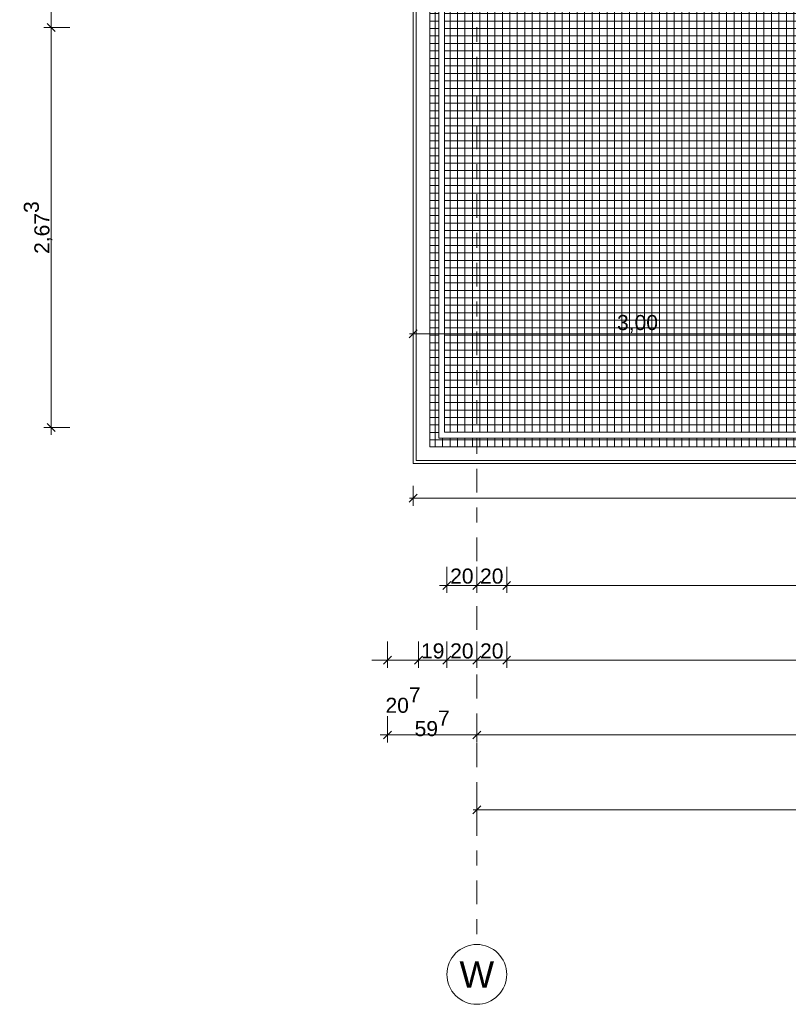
# Model space of a CAD drawing. Header units: metres. Extents: x -180 to 4, y -50 to 6.
# Tile 1 of 44: x -178.48 to -173.34, y -46.57 to -39.99. Entities that reach past the tile are written whole.
import ezdxf

# ---------------------------------------------------------------- set-up
doc = ezdxf.new("R2010")
doc.units = ezdxf.units.M
doc.header["$LTSCALE"] = 0.05
doc.header["$PDMODE"] = 1
doc.header["$PDSIZE"] = -2
doc.linetypes.add('Linienart-53', pattern=[5.291531, 3.175, -1.058062, 0.352704, -0.705764])
doc.layers.get('0').update_dxf_attribs({"lineweight": 25})
for name, color, linetype, lineweight, true_color in [('30 -33 Aussenwände- 7 Fassade_ Elemente', 7, 'Continuous', 9, 0x00aacc), ('30 -34 Innenwände- 6 Elemente', 7, 'Continuous', 9, 0xff6633), ('70 -72 Beschriftung- 1 Beschriftung allgemein', 7, 'Continuous', 9, 0xff6633), ('70 -76 Bemaßung- 2 Allgemein', 7, 'Continuous', 5, 0x6666cc)]:
    doc.layers.add(name, color=color, linetype=linetype, lineweight=lineweight, true_color=true_color)
for name, color, linetype, lineweight in [('60- 61 allgemeine Ausstattung- 4 Terrassen', 7, 'Continuous', 9), ('70 -71 Achsen- 1 Gebäudeachsen', 7, 'Linienart-53', 18), ('Keine', 7, 'Continuous', 9)]:
    doc.layers.add(name, color=color, linetype=linetype, lineweight=lineweight)
doc.styles.add('Arial', font='arial.ttf')
doc.dimstyles.new('k+k 1_50', dxfattribs={"dimtxt": 0.160649, "dimasz": 0.05302, "dimexe": 0.05, "dimexo": 0.15, "dimgap": 0.01, "dimtad": 1, "dimdec": 3, "dimtxsty": 'Arial', "dimblk": 'VW_SLASH', "dimblk1": 'VW_SLASH', "dimblk2": 'VW_SLASH', "dimcen": 0, "dimdle": 0.05, "dimadec": 3, "dimazin": 0, "dimtfac": 0.75, "dimtdec": 3, "dimtix": 1, "dimtmove": 0, "dimatfit": 0, "dimldrblk": 'VW_SLASH-1', "dimfxl": 0.125, "dimfxlon": 1, "dimfrac": 2, "dimtolj": 1, "dimarcsym": 0})
doc.dimstyles.new('k+k_klein', dxfattribs={"dimtxt": 0.160649, "dimasz": 0.05302, "dimexe": 0.05, "dimexo": 0.15, "dimgap": 0.005, "dimtad": 1, "dimdec": 3, "dimtxsty": 'Arial', "dimblk": 'VW_SLASH-2', "dimblk1": 'VW_SLASH-2', "dimblk2": 'VW_SLASH-2', "dimcen": 0, "dimdle": 0.025, "dimadec": 3, "dimazin": 0, "dimtfac": 0.75, "dimtdec": 3, "dimtix": 1, "dimtmove": 0, "dimatfit": 0, "dimldrblk": 'VW_FILLEDARROW', "dimfxl": 0.1, "dimfxlon": 1, "dimfrac": 2, "dimtolj": 1, "dimarcsym": 0})

# ---------------------------------------------------------------- blocks, each defined once
blk = doc.blocks.new('Gruppe-9596')
at = {"layer": '60- 61 allgemeine Ausstattung- 4 Terrassen', "linetype": 'Continuous', "lineweight": 9, "transparency": 33554534}
h = blk.add_hatch(dxfattribs=at)
h.set_pattern_fill('Betonfertigteil  SRF', color=252, style=0, pattern_type=2)
h.set_pattern_definition([(0, (0, 0), (3e-18, 0.05), []), (90, (0, 0), (0.05, 0), [])])
h.paths.add_polyline_path([(-172.846, -40.247), (-173.136, -40.247), (-173.136, -39.717), (-175.736, -39.717), (-175.736, -42.847), (-172.846, -42.847)])
at = {"layer": '60- 61 allgemeine Ausstattung- 4 Terrassen', "color": 252, "linetype": 'Continuous', "true_color": 0x888888, "flags": 128}
blk.add_lwpolyline([(-172.846, -40.247), (-173.136, -40.247), (-173.136, -39.717), (-175.736, -39.717), (-175.736, -42.847), (-172.846, -42.847)], close=True, dxfattribs=at)
blk = doc.blocks.new('Gruppe-9597')
at = {"layer": 'Keine', "color": 7}
blk.add_blockref('Gruppe-9596', (0, 0), dxfattribs=at)
blk = doc.blocks.new('Gruppe-9716')
at = {"color": 255}
blk.add_wipeout([(-175.826, -39.867), (-175.826, -42.937), (-172.846, -42.937), (-172.846, -42.847), (-175.736, -42.847), (-175.736, -39.867)], dxfattribs=at).dxf.layer = '30 -34 Innenwände- 6 Elemente'
at = {"layer": '30 -34 Innenwände- 6 Elemente', "flags": 128}
blk.add_lwpolyline([(-175.826, -39.867), (-175.826, -42.937), (-172.846, -42.937), (-172.846, -42.847), (-175.736, -42.847), (-175.736, -39.867)], close=True, dxfattribs=at)
blk = doc.blocks.new('Gruppe-9717')
at = {"color": 255}
blk.add_wipeout([(-175.676, -39.867), (-175.676, -42.787), (-172.846, -42.787), (-172.846, -42.747), (-175.636, -42.747), (-175.636, -39.867)], dxfattribs=at).dxf.layer = '30 -34 Innenwände- 6 Elemente'
at = {"layer": '30 -34 Innenwände- 6 Elemente', "flags": 128}
blk.add_lwpolyline([(-175.676, -39.867), (-175.676, -42.787), (-172.846, -42.787), (-172.846, -42.747), (-175.636, -42.747), (-175.636, -39.867)], close=True, dxfattribs=at)
blk = doc.blocks.new('Gruppe-9718')
at = {"layer": '30 -34 Innenwände- 6 Elemente', "color": 7, "transparency": 33554687}
blk.add_blockref('Gruppe-9716', (0, 0), dxfattribs=at)
blk.add_blockref('Gruppe-9717', (0, 0), dxfattribs=at)
blk = doc.blocks.new('Gruppe-9719')
at = {"layer": '30 -34 Innenwände- 6 Elemente', "color": 7, "transparency": 33554687}
blk.add_blockref('Gruppe-9718', (0, 0), dxfattribs=at)
at = {"layer": '30 -34 Innenwände- 6 Elemente', "color": 0, "flags": 1}
for tag in ['IFC_UUID', 'instanceID']:
    blk.add_attdef(tag, (-175.826, -42.937), '', height=0.00018, dxfattribs=at)
blk = doc.blocks.new('VW_SLASH-2')
at = {"color": 0, "linetype": 'ByBlock', "lineweight": -2, "transparency": 16777216}
blk.add_line((0.47, 0), (-1, 0), dxfattribs=at)
at = {"color": 0, "lineweight": 5, "transparency": 16777216, "flags": 128}
blk.add_lwpolyline([(0.5, 0.5), (-0.5, -0.5)], dxfattribs=at)
blk = doc.blocks.new('*D10486')
at = {"layer": '70 -76 Bemaßung- 2 Allgemein', "color": 0, "lineweight": -2}
for p, q in [((-175.846, -43.107), (-175.846, -43.2395)), ((-163.806, -43.107), (-163.806, -43.2395)), ((-163.859, -43.1895), (-175.793, -43.1895))]:
    blk.add_line(p, q, dxfattribs=at)
at = {"layer": 'Defpoints', "color": 0}
for p in [(-175.846, -42.957), (-163.806, -42.957), (-175.846, -43.1895)]:
    blk.add_point(p, dxfattribs=at)
at = {"layer": '70 -76 Bemaßung- 2 Allgemein', "color": 0, "lineweight": -2, "xscale": 0.05302001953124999, "yscale": 0.05302001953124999, "zscale": 0.05302001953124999, "rotation": 180}
blk.add_blockref('VW_SLASH-2', (-175.846, -43.1895), dxfattribs=at)
at = {"layer": '70 -76 Bemaßung- 2 Allgemein', "color": 0, "lineweight": -2, "xscale": 0.05302001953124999, "yscale": 0.05302001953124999, "zscale": 0.05302001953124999}
blk.add_blockref('VW_SLASH-2', (-163.806, -43.1895), dxfattribs=at)
at = {"layer": '70 -76 Bemaßung- 2 Allgemein', "color": 0, "insert": (-169.826, -43.124), "char_height": 0.10069, "attachment_point": 5, "style": 'Arial'}
blk.add_mtext('\\A1;12,04', dxfattribs=at)
blk = doc.blocks.new('VW_FILLEDARROW')
at = {"linetype": 'Continuous', "lineweight": 0, "transparency": 16777216}
blk.add_hatch(color=0, dxfattribs=at).paths.add_polyline_path([(-2.83, 0.76), (0, 0), (-2.83, -0.76)])
at = {"color": 0, "lineweight": 5, "transparency": 16777216, "flags": 128}
blk.add_lwpolyline([(-2.83, 0.76), (0, 0), (-2.83, -0.76)], close=True, dxfattribs=at)
blk = doc.blocks.new('*D10487')
at = {"layer": '70 -76 Bemaßung- 2 Allgemein', "color": 0, "lineweight": -2}
for p, q in [((-175.846, -42.19), (-175.846, -42.04)), ((-172.846, -42.19), (-172.846, -42.04)), ((-172.899, -42.09), (-175.793, -42.09))]:
    blk.add_line(p, q, dxfattribs=at)
at = {"layer": 'Defpoints', "color": 0}
for p in [(-175.846, -42.09), (-175.846, -42.957), (-172.846, -42.957)]:
    blk.add_point(p, dxfattribs=at)
at = {"layer": '70 -76 Bemaßung- 2 Allgemein', "color": 0, "lineweight": -2, "xscale": 0.05302001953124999, "yscale": 0.05302001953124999, "zscale": 0.05302001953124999, "rotation": 180}
blk.add_blockref('VW_SLASH-2', (-175.846, -42.09), dxfattribs=at)
at = {"layer": '70 -76 Bemaßung- 2 Allgemein', "color": 0, "lineweight": -2, "xscale": 0.05302001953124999, "yscale": 0.05302001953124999, "zscale": 0.05302001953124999}
blk.add_blockref('VW_SLASH-2', (-172.846, -42.09), dxfattribs=at)
at = {"layer": '70 -76 Bemaßung- 2 Allgemein', "color": 0, "insert": (-174.346, -42.0245), "char_height": 0.10069, "attachment_point": 5, "style": 'Arial'}
blk.add_mtext('\\A1;3,00', dxfattribs=at)
blk = doc.blocks.new('*D10640')
at = {"layer": '70 -76 Bemaßung- 2 Allgemein', "color": 0, "lineweight": -2}
for p, q in [((-175.421, -45.172), (-175.421, -45.322)), ((-167.821, -45.172), (-167.821, -45.322)), ((-167.874, -45.272), (-175.368, -45.272))]:
    blk.add_line(p, q, dxfattribs=at)
at = {"layer": 'Defpoints', "color": 0}
for p in [(-175.421, -42.294), (-167.821, -42.294), (-175.421, -45.272)]:
    blk.add_point(p, dxfattribs=at)
at = {"layer": '70 -76 Bemaßung- 2 Allgemein', "color": 0, "lineweight": -2, "xscale": 0.05302001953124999, "yscale": 0.05302001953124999, "zscale": 0.05302001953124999, "rotation": 180}
blk.add_blockref('VW_SLASH-2', (-175.421, -45.272), dxfattribs=at)
at = {"layer": '70 -76 Bemaßung- 2 Allgemein', "color": 0, "lineweight": -2, "xscale": 0.05302001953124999, "yscale": 0.05302001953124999, "zscale": 0.05302001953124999}
blk.add_blockref('VW_SLASH-2', (-167.821, -45.272), dxfattribs=at)
at = {"layer": '70 -76 Bemaßung- 2 Allgemein', "color": 0, "insert": (-171.621, -45.2066), "char_height": 0.10069, "attachment_point": 5, "style": 'Arial'}
blk.add_mtext('\\A1;7,60', dxfattribs=at)
blk = doc.blocks.new('VW_SLASH')
at = {"color": 0, "linetype": 'ByBlock', "lineweight": -2, "transparency": 16777216}
blk.add_line((0.94, 0), (-1, 0), dxfattribs=at)
at = {"color": 0, "lineweight": 20, "transparency": 16777216, "flags": 128}
blk.add_lwpolyline([(0.5, 0.5), (-0.5, -0.5)], dxfattribs=at)
blk = doc.blocks.new('*D10718')
at = {"layer": '70 -76 Bemaßung- 2 Allgemein', "color": 0, "lineweight": -2}
for p, q in [((-176.018, -44.647), (-176.018, -44.822)), ((-175.421, -44.647), (-175.421, -44.822)), ((-175.474, -44.772), (-175.965, -44.772))]:
    blk.add_line(p, q, dxfattribs=at)
at = {"layer": 'Defpoints', "color": 0}
for p in [(-176.018, -11.747), (-175.421, -41.794), (-176.018, -44.772)]:
    blk.add_point(p, dxfattribs=at)
at = {"layer": '70 -76 Bemaßung- 2 Allgemein', "color": 0, "lineweight": -2, "xscale": 0.05302001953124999, "yscale": 0.05302001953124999, "zscale": 0.05302001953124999, "rotation": 180}
blk.add_blockref('VW_SLASH', (-176.018, -44.772), dxfattribs=at)
at = {"layer": '70 -76 Bemaßung- 2 Allgemein', "color": 0, "lineweight": -2, "xscale": 0.05302001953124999, "yscale": 0.05302001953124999, "zscale": 0.05302001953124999}
blk.add_blockref('VW_SLASH', (-175.421, -44.772), dxfattribs=at)
at = {"layer": '70 -76 Bemaßung- 2 Allgemein', "color": 0, "insert": (-175.7195, -44.6947), "char_height": 0.100689, "attachment_point": 5, "style": 'Arial'}
blk.add_mtext('\\A1;59\\S7^ ;', dxfattribs=at)
blk = doc.blocks.new('VW_SLASH-1')
at = {"color": 0, "linetype": 'ByBlock', "lineweight": -2, "transparency": 16777216}
blk.add_line((0.94, 0), (-1, 0), dxfattribs=at)
at = {"color": 0, "lineweight": 5, "transparency": 16777216, "flags": 128}
blk.add_lwpolyline([(0.5, 0.5), (-0.5, -0.5)], dxfattribs=at)
blk = doc.blocks.new('*D10719')
at = {"layer": '70 -76 Bemaßung- 2 Allgemein', "color": 0, "lineweight": -2}
for p, q in [((-175.421, -44.647), (-175.421, -44.822)), ((-160.221, -44.647), (-160.221, -44.822)), ((-160.274, -44.772), (-175.368, -44.772))]:
    blk.add_line(p, q, dxfattribs=at)
at = {"layer": 'Defpoints', "color": 0}
for p in [(-175.421, -41.794), (-160.221, -41.794), (-175.421, -44.772)]:
    blk.add_point(p, dxfattribs=at)
at = {"layer": '70 -76 Bemaßung- 2 Allgemein', "color": 0, "lineweight": -2, "xscale": 0.05302001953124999, "yscale": 0.05302001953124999, "zscale": 0.05302001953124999, "rotation": 180}
blk.add_blockref('VW_SLASH', (-175.421, -44.772), dxfattribs=at)
at = {"layer": '70 -76 Bemaßung- 2 Allgemein', "color": 0, "lineweight": -2, "xscale": 0.05302001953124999, "yscale": 0.05302001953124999, "zscale": 0.05302001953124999}
blk.add_blockref('VW_SLASH', (-160.221, -44.772), dxfattribs=at)
at = {"layer": '70 -76 Bemaßung- 2 Allgemein', "color": 0, "insert": (-167.821, -44.7016), "char_height": 0.10069, "attachment_point": 5, "style": 'Arial'}
blk.add_mtext('\\A1;15,20', dxfattribs=at)
blk = doc.blocks.new('*D10738')
at = {"layer": '70 -76 Bemaßung- 2 Allgemein', "color": 0, "lineweight": -2}
for p, q in [((-178.143, -39.447), (-178.318, -39.447)), ((-178.268, -39.991), (-178.268, -39.5001)), ((-178.143, -40.044), (-178.318, -40.044))]:
    blk.add_line(p, q, dxfattribs=at)
at = {"layer": 'Defpoints', "color": 0}
for p in [(-178.268, -39.447), (-177.768, -39.447), (-160.171, -40.044)]:
    blk.add_point(p, dxfattribs=at)
at = {"layer": '70 -76 Bemaßung- 2 Allgemein', "color": 0, "lineweight": -2, "xscale": 0.05302001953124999, "yscale": 0.05302001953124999, "zscale": 0.05302001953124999}
for p, rotation in [((-178.268, -39.447), 90), ((-178.268, -40.044), 270)]:
    blk.add_blockref('VW_SLASH', p, dxfattribs=dict(at, rotation=rotation))
at = {"layer": '70 -76 Bemaßung- 2 Allgemein', "color": 0, "insert": (-178.3453, -39.7455), "char_height": 0.100689, "attachment_point": 5, "rotation": 90, "style": 'Arial'}
blk.add_mtext('\\A1;59\\S7^ ;', dxfattribs=at)
blk = doc.blocks.new('*D10739')
at = {"layer": '70 -76 Bemaßung- 2 Allgemein', "color": 0, "lineweight": -2}
for p, q in [((-178.143, -40.044), (-178.318, -40.044)), ((-178.268, -42.664), (-178.268, -40.0971)), ((-178.143, -42.717), (-178.318, -42.717))]:
    blk.add_line(p, q, dxfattribs=at)
at = {"layer": 'Defpoints', "color": 0}
for p in [(-178.268, -40.044), (-160.171, -40.044), (-174.7881, -42.717)]:
    blk.add_point(p, dxfattribs=at)
at = {"layer": '70 -76 Bemaßung- 2 Allgemein', "color": 0, "lineweight": -2, "xscale": 0.05302001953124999, "yscale": 0.05302001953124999, "zscale": 0.05302001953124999}
for p, rotation in [((-178.268, -40.044), 90), ((-178.268, -42.717), 270)]:
    blk.add_blockref('VW_SLASH', p, dxfattribs=dict(at, rotation=rotation))
at = {"layer": '70 -76 Bemaßung- 2 Allgemein', "color": 0, "insert": (-178.3561, -41.3805), "char_height": 0.100689, "attachment_point": 5, "rotation": 90, "style": 'Arial'}
blk.add_mtext('\\A1;2,67\\S3^ ;', dxfattribs=at)
blk = doc.blocks.new('*D10901')
at = {"layer": '70 -76 Bemaßung- 2 Allgemein', "color": 0, "lineweight": -2}
for p, q in [((-176.018, -44.147), (-176.018, -44.322)), ((-175.811, -44.147), (-175.811, -44.322)), ((-176.071, -44.272), (-176.124, -44.272)), ((-175.811, -44.272), (-176.018, -44.272)), ((-175.758, -44.272), (-175.705, -44.272))]:
    blk.add_line(p, q, dxfattribs=at)
at = {"layer": 'Defpoints', "color": 0}
for p in [(-176.018, -11.747), (-175.811, -12.087), (-176.018, -44.272)]:
    blk.add_point(p, dxfattribs=at)
at = {"layer": '70 -76 Bemaßung- 2 Allgemein', "color": 0, "lineweight": -2, "xscale": 0.05302001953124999, "yscale": 0.05302001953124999, "zscale": 0.05302001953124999}
blk.add_blockref('VW_SLASH', (-176.018, -44.272), dxfattribs=at)
at = {"layer": '70 -76 Bemaßung- 2 Allgemein', "color": 0, "lineweight": -2, "xscale": 0.05302001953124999, "yscale": 0.05302001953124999, "zscale": 0.05302001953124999, "rotation": 180}
blk.add_blockref('VW_SLASH', (-175.811, -44.272), dxfattribs=at)
at = {"layer": '70 -76 Bemaßung- 2 Allgemein', "color": 0, "insert": (-175.9145, -44.539), "char_height": 0.100689, "attachment_point": 5, "style": 'Arial'}
blk.add_mtext('\\A1;20\\S7^ ;', dxfattribs=at)
blk = doc.blocks.new('*D10902')
at = {"layer": '70 -76 Bemaßung- 2 Allgemein', "color": 0, "lineweight": -2}
for p, q in [((-175.811, -44.147), (-175.811, -44.322)), ((-175.621, -44.147), (-175.621, -44.322)), ((-175.674, -44.272), (-175.758, -44.272))]:
    blk.add_line(p, q, dxfattribs=at)
at = {"layer": 'Defpoints', "color": 0}
for p in [(-175.621, -11.897), (-175.811, -12.087), (-175.811, -44.272)]:
    blk.add_point(p, dxfattribs=at)
at = {"layer": '70 -76 Bemaßung- 2 Allgemein', "color": 0, "lineweight": -2, "xscale": 0.05302001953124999, "yscale": 0.05302001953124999, "zscale": 0.05302001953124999}
for p, rotation in [((-175.811, -44.272), 179.9999999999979), ((-175.621, -44.272), 359.9999999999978)]:
    blk.add_blockref('VW_SLASH', p, dxfattribs=dict(at, rotation=rotation))
at = {"layer": '70 -76 Bemaßung- 2 Allgemein', "color": 0, "insert": (-175.716, -44.2106), "char_height": 0.10069, "attachment_point": 5, "style": 'Arial'}
blk.add_mtext('\\A1;19', dxfattribs=at)
blk = doc.blocks.new('*D10903')
at = {"layer": '70 -76 Bemaßung- 2 Allgemein', "color": 0, "lineweight": -2}
for p, q in [((-175.621, -44.147), (-175.621, -44.322)), ((-175.421, -44.147), (-175.421, -44.322)), ((-175.474, -44.272), (-175.568, -44.272))]:
    blk.add_line(p, q, dxfattribs=at)
at = {"layer": 'Defpoints', "color": 0}
for p in [(-175.621, -11.897), (-175.421, -41.294), (-175.621, -44.272)]:
    blk.add_point(p, dxfattribs=at)
at = {"layer": '70 -76 Bemaßung- 2 Allgemein', "color": 0, "lineweight": -2, "xscale": 0.05302001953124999, "yscale": 0.05302001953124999, "zscale": 0.05302001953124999, "rotation": 180}
blk.add_blockref('VW_SLASH', (-175.621, -44.272), dxfattribs=at)
at = {"layer": '70 -76 Bemaßung- 2 Allgemein', "color": 0, "lineweight": -2, "xscale": 0.05302001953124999, "yscale": 0.05302001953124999, "zscale": 0.05302001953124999}
blk.add_blockref('VW_SLASH', (-175.421, -44.272), dxfattribs=at)
at = {"layer": '70 -76 Bemaßung- 2 Allgemein', "color": 0, "insert": (-175.521, -44.2106), "char_height": 0.10069, "attachment_point": 5, "style": 'Arial'}
blk.add_mtext('\\A1;20', dxfattribs=at)
blk = doc.blocks.new('*D10904')
at = {"layer": '70 -76 Bemaßung- 2 Allgemein', "color": 0, "lineweight": -2}
for p, q in [((-175.421, -44.147), (-175.421, -44.322)), ((-175.221, -44.147), (-175.221, -44.322)), ((-175.274, -44.272), (-175.368, -44.272))]:
    blk.add_line(p, q, dxfattribs=at)
at = {"layer": 'Defpoints', "color": 0}
for p in [(-175.221, -11.897), (-175.421, -41.294), (-175.421, -44.272)]:
    blk.add_point(p, dxfattribs=at)
at = {"layer": '70 -76 Bemaßung- 2 Allgemein', "color": 0, "lineweight": -2, "xscale": 0.05302001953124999, "yscale": 0.05302001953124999, "zscale": 0.05302001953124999, "rotation": 180}
blk.add_blockref('VW_SLASH', (-175.421, -44.272), dxfattribs=at)
at = {"layer": '70 -76 Bemaßung- 2 Allgemein', "color": 0, "lineweight": -2, "xscale": 0.05302001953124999, "yscale": 0.05302001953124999, "zscale": 0.05302001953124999}
blk.add_blockref('VW_SLASH', (-175.221, -44.272), dxfattribs=at)
at = {"layer": '70 -76 Bemaßung- 2 Allgemein', "color": 0, "insert": (-175.321, -44.2106), "char_height": 0.10069, "attachment_point": 5, "style": 'Arial'}
blk.add_mtext('\\A1;20', dxfattribs=at)
blk = doc.blocks.new('*D10905')
at = {"layer": '70 -76 Bemaßung- 2 Allgemein', "color": 0, "lineweight": -2}
for p, q in [((-175.221, -44.147), (-175.221, -44.322)), ((-168.021, -44.147), (-168.021, -44.322)), ((-168.074, -44.272), (-175.168, -44.272))]:
    blk.add_line(p, q, dxfattribs=at)
at = {"layer": 'Defpoints', "color": 0}
for p in [(-175.221, -11.897), (-168.021, -11.897), (-175.221, -44.272)]:
    blk.add_point(p, dxfattribs=at)
at = {"layer": '70 -76 Bemaßung- 2 Allgemein', "color": 0, "lineweight": -2, "xscale": 0.05302001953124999, "yscale": 0.05302001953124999, "zscale": 0.05302001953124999, "rotation": 180}
blk.add_blockref('VW_SLASH', (-175.221, -44.272), dxfattribs=at)
at = {"layer": '70 -76 Bemaßung- 2 Allgemein', "color": 0, "lineweight": -2, "xscale": 0.05302001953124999, "yscale": 0.05302001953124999, "zscale": 0.05302001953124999}
blk.add_blockref('VW_SLASH', (-168.021, -44.272), dxfattribs=at)
at = {"layer": '70 -76 Bemaßung- 2 Allgemein', "color": 0, "insert": (-171.621, -44.2016), "char_height": 0.10069, "attachment_point": 5, "style": 'Arial'}
blk.add_mtext('\\A1;7,20', dxfattribs=at)
blk = doc.blocks.new('*D11126')
at = {"layer": '70 -76 Bemaßung- 2 Allgemein', "color": 0, "lineweight": -2}
for p, q in [((-175.621, -43.647), (-175.621, -43.822)), ((-175.421, -43.647), (-175.421, -43.822)), ((-175.474, -43.772), (-175.568, -43.772))]:
    blk.add_line(p, q, dxfattribs=at)
at = {"layer": 'Defpoints', "color": 0}
for p in [(-175.621, -11.897), (-175.421, -40.794), (-175.621, -43.772)]:
    blk.add_point(p, dxfattribs=at)
at = {"layer": '70 -76 Bemaßung- 2 Allgemein', "color": 0, "lineweight": -2, "xscale": 0.05302001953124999, "yscale": 0.05302001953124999, "zscale": 0.05302001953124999, "rotation": 180}
blk.add_blockref('VW_SLASH', (-175.621, -43.772), dxfattribs=at)
at = {"layer": '70 -76 Bemaßung- 2 Allgemein', "color": 0, "lineweight": -2, "xscale": 0.05302001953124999, "yscale": 0.05302001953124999, "zscale": 0.05302001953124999}
blk.add_blockref('VW_SLASH', (-175.421, -43.772), dxfattribs=at)
at = {"layer": '70 -76 Bemaßung- 2 Allgemein', "color": 0, "insert": (-175.521, -43.7106), "char_height": 0.10069, "attachment_point": 5, "style": 'Arial'}
blk.add_mtext('\\A1;20', dxfattribs=at)
blk = doc.blocks.new('*D11127')
at = {"layer": '70 -76 Bemaßung- 2 Allgemein', "color": 0, "lineweight": -2}
for p, q in [((-175.421, -43.647), (-175.421, -43.822)), ((-175.221, -43.647), (-175.221, -43.822)), ((-175.274, -43.772), (-175.368, -43.772))]:
    blk.add_line(p, q, dxfattribs=at)
at = {"layer": 'Defpoints', "color": 0}
for p in [(-175.221, -11.897), (-175.421, -40.794), (-175.421, -43.772)]:
    blk.add_point(p, dxfattribs=at)
at = {"layer": '70 -76 Bemaßung- 2 Allgemein', "color": 0, "lineweight": -2, "xscale": 0.05302001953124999, "yscale": 0.05302001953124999, "zscale": 0.05302001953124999, "rotation": 180}
blk.add_blockref('VW_SLASH', (-175.421, -43.772), dxfattribs=at)
at = {"layer": '70 -76 Bemaßung- 2 Allgemein', "color": 0, "lineweight": -2, "xscale": 0.05302001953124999, "yscale": 0.05302001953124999, "zscale": 0.05302001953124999}
blk.add_blockref('VW_SLASH', (-175.221, -43.772), dxfattribs=at)
at = {"layer": '70 -76 Bemaßung- 2 Allgemein', "color": 0, "insert": (-175.321, -43.7106), "char_height": 0.10069, "attachment_point": 5, "style": 'Arial'}
blk.add_mtext('\\A1;20', dxfattribs=at)
blk = doc.blocks.new('*D11128')
at = {"layer": '70 -76 Bemaßung- 2 Allgemein', "color": 0, "lineweight": -2}
for p, q in [((-175.221, -43.647), (-175.221, -43.822)), ((-168.021, -43.647), (-168.021, -43.822)), ((-168.074, -43.772), (-175.168, -43.772))]:
    blk.add_line(p, q, dxfattribs=at)
at = {"layer": 'Defpoints', "color": 0}
for p in [(-175.221, -11.897), (-168.021, -11.897), (-175.221, -43.772)]:
    blk.add_point(p, dxfattribs=at)
at = {"layer": '70 -76 Bemaßung- 2 Allgemein', "color": 0, "lineweight": -2, "xscale": 0.05302001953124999, "yscale": 0.05302001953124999, "zscale": 0.05302001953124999, "rotation": 180}
blk.add_blockref('VW_SLASH', (-175.221, -43.772), dxfattribs=at)
at = {"layer": '70 -76 Bemaßung- 2 Allgemein', "color": 0, "lineweight": -2, "xscale": 0.05302001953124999, "yscale": 0.05302001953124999, "zscale": 0.05302001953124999}
blk.add_blockref('VW_SLASH', (-168.021, -43.772), dxfattribs=at)
at = {"layer": '70 -76 Bemaßung- 2 Allgemein', "color": 0, "insert": (-171.621, -43.7016), "char_height": 0.10069, "attachment_point": 5, "style": 'Arial'}
blk.add_mtext('\\A1;7,20', dxfattribs=at)
blk = doc.blocks.new('_Achsen (3D)')
at = {"layer": '70 -71 Achsen- 1 Gebäudeachsen', "transparency": 33554687}
blk.add_line((-175.421, 3.8), (-175.421, -46.172), dxfattribs=at)
at = {"color": 255, "transparency": 33554687}
blk.add_wipeout([(-175.421, -46.172), (-175.4014, -46.173), (-175.382, -46.1759), (-175.3629, -46.1807), (-175.3445, -46.1873), (-175.3267, -46.1957), (-175.3099, -46.2057), (-175.2941, -46.2174), (-175.2796, -46.2306), (-175.2664, -46.2452), (-175.2547, -46.2609), (-175.2446, -46.2778), (-175.2362, -46.2955), (-175.2296, -46.314), (-175.2248, -46.333), (-175.222, -46.3524), (-175.221, -46.372), (-175.222, -46.3916), (-175.2248, -46.4111), (-175.2296, -46.4301), (-175.2362, -46.4486), (-175.2446, -46.4663), (-175.2547, -46.4832), (-175.2664, -46.4989), (-175.2796, -46.5135), (-175.2941, -46.5266), (-175.3099, -46.5383), (-175.3267, -46.5484), (-175.3445, -46.5568), (-175.3629, -46.5634), (-175.382, -46.5682), (-175.4014, -46.5711), (-175.421, -46.572), (-175.4406, -46.5711), (-175.46, -46.5682), (-175.4791, -46.5634), (-175.4975, -46.5568), (-175.5153, -46.5484), (-175.5321, -46.5383), (-175.5479, -46.5266), (-175.5624, -46.5135), (-175.5756, -46.4989), (-175.5873, -46.4832), (-175.5974, -46.4663), (-175.6058, -46.4486), (-175.6124, -46.4301), (-175.6172, -46.4111), (-175.62, -46.3916), (-175.621, -46.372), (-175.62, -46.3524), (-175.6172, -46.333), (-175.6124, -46.314), (-175.6058, -46.2955), (-175.5974, -46.2778), (-175.5873, -46.2609), (-175.5756, -46.2452), (-175.5624, -46.2306), (-175.5479, -46.2174), (-175.5321, -46.2057), (-175.5153, -46.1957), (-175.4975, -46.1873), (-175.4791, -46.1807), (-175.46, -46.1759), (-175.4406, -46.173)], dxfattribs=at).dxf.layer = 'Keine'
at = {"layer": 'Keine', "transparency": 33554687, "flags": 128}
blk.add_lwpolyline([(-175.421, -46.172), (-175.4014, -46.173), (-175.382, -46.1759), (-175.3629, -46.1807), (-175.3445, -46.1873), (-175.3267, -46.1957), (-175.3099, -46.2057), (-175.2941, -46.2174), (-175.2796, -46.2306), (-175.2664, -46.2452), (-175.2547, -46.2609), (-175.2446, -46.2778), (-175.2362, -46.2955), (-175.2296, -46.314), (-175.2248, -46.333), (-175.222, -46.3524), (-175.221, -46.372), (-175.222, -46.3916), (-175.2248, -46.4111), (-175.2296, -46.4301), (-175.2362, -46.4486), (-175.2446, -46.4663), (-175.2547, -46.4832), (-175.2664, -46.4989), (-175.2796, -46.5135), (-175.2941, -46.5266), (-175.3099, -46.5383), (-175.3267, -46.5484), (-175.3445, -46.5568), (-175.3629, -46.5634), (-175.382, -46.5682), (-175.4014, -46.5711), (-175.421, -46.572), (-175.4406, -46.5711), (-175.46, -46.5682), (-175.4791, -46.5634), (-175.4975, -46.5568), (-175.5153, -46.5484), (-175.5321, -46.5383), (-175.5479, -46.5266), (-175.5624, -46.5135), (-175.5756, -46.4989), (-175.5873, -46.4832), (-175.5974, -46.4663), (-175.6058, -46.4486), (-175.6124, -46.4301), (-175.6172, -46.4111), (-175.62, -46.3916), (-175.621, -46.372), (-175.62, -46.3524), (-175.6172, -46.333), (-175.6124, -46.314), (-175.6058, -46.2955), (-175.5974, -46.2778), (-175.5873, -46.2609), (-175.5756, -46.2452), (-175.5624, -46.2306), (-175.5479, -46.2174), (-175.5321, -46.2057), (-175.5153, -46.1957), (-175.4975, -46.1873), (-175.4791, -46.1807), (-175.46, -46.1759), (-175.4406, -46.173)], close=True, dxfattribs=at)
at = {"layer": 'Keine', "transparency": 33554687, "insert": (-175.421, -46.372), "char_height": 0.1762, "attachment_point": 5, "line_spacing_factor": 0.970891, "style": 'Arial'}
blk.add_mtext('W', dxfattribs=at)
blk = doc.blocks.new('_OG2_2D (2D)')
at = {"layer": '30 -33 Aussenwände- 7 Fassade_ Elemente', "flags": 128}
blk.add_lwpolyline([(-160.61099996, -39.83704198), (-173.02599996, -39.83704198), (-173.02599996, -40.13704198), (-172.81099996, -40.13704198), (-172.81099996, -42.95704198), (-175.84599996, -42.95704198), (-175.84599996, -39.86704198)], dxfattribs=at)
at = {"layer": '70 -72 Beschriftung- 1 Beschriftung allgemein', "color": 7}
blk.add_blockref('Gruppe-9597', (0, 0), dxfattribs=at)
at = {"layer": '30 -34 Innenwände- 6 Elemente'}
blk.add_blockref('Gruppe-9719', (0, 0), dxfattribs=at)
at = {"layer": '70 -76 Bemaßung- 2 Allgemein'}
for base, p1, text, picture, middle in [((-175.84599996, -42.09), (-172.84599996, -42.95704198), '3,00', '*D10487', (-174.34599996, -42.02453646)), ((-175.84599996, -43.18948082), (-163.80599996, -42.95704198), '12,04', '*D10486', (-169.82599996, -43.12401728))]:
    dim = blk.add_linear_dim(base=base, p1=p1, p2=(-175.84599996, -42.95704198), text=text, dimstyle='k+k_klein', override={"dimtxt": 0.100689, "dimgap": 0.005, "dimdec": 8, "dimpost": '<>', "dimtxsty": 'Arial', "dimtmove": 2}, dxfattribs=at)
    dim.commit()
    dim.dimension.update_dxf_attribs({"geometry": picture, "text_midpoint": middle})
blk = doc.blocks.new('Gruppe-9769')
at = {"layer": '70 -76 Bemaßung- 2 Allgemein'}
dim = blk.add_aligned_dim(p1=(-167.82099996, -42.29404198), p2=(-175.42099996, -42.29404198), distance=2.978, text='7,60', dimstyle='k+k_klein', override={"dimtxt": 0.100689, "dimgap": 0.005, "dimdec": 8, "dimpost": '<>', "dimtxsty": 'Arial', "dimtmove": 2}, dxfattribs=at)
dim.commit()
dim.dimension.update_dxf_attribs({"geometry": '*D10640', "text_midpoint": (-171.62099996, -45.20657844)})
blk = doc.blocks.new('Gruppe-9774')
at = {"layer": '70 -76 Bemaßung- 2 Allgemein'}
dim = blk.add_linear_dim(base=(-176.01799996, -44.77204198), p1=(-175.42099996, -41.79404198), p2=(-176.01799996, -11.74704198), text='59\\S7^ ;', dimstyle='k+k 1_50', override={"dimtxt": 0.100689, "dimgap": 0.01, "dimdec": 8, "dimpost": '<>', "dimtxsty": 'Arial', "dimtmove": 2}, dxfattribs=at)
dim.commit()
dim.dimension.update_dxf_attribs({"geometry": '*D10718', "text_midpoint": (-175.71949996, -44.69471483)})
dim = blk.add_aligned_dim(p1=(-160.22099996, -41.79404198), p2=(-175.42099996, -41.79404198), distance=2.978, text='15,20', dimstyle='k+k 1_50', override={"dimtxt": 0.100689, "dimgap": 0.01, "dimdec": 8, "dimpost": '<>', "dimtxsty": 'Arial', "dimtmove": 2}, dxfattribs=at)
dim.commit()
dim.dimension.update_dxf_attribs({"geometry": '*D10719', "text_midpoint": (-167.82099996, -44.70157844)})
blk = doc.blocks.new('Gruppe-9775')
at = {"layer": '70 -76 Bemaßung- 2 Allgemein'}
for base, p1, p2, text, picture, middle in [((-178.26799996, -39.44704198), (-160.17099996, -40.04404198), (-177.76799996, -39.44704198), '59\\S7^ ;', '*D10738', (-178.34532711, -39.74554198)), ((-178.26799996, -40.04404198), (-174.78809408, -42.71704198), (-160.17099996, -40.04404198), '2,67\\S3^ ;', '*D10739', (-178.3561008, -41.38054198))]:
    dim = blk.add_linear_dim(base=base, p1=p1, p2=p2, angle=270, text=text, dimstyle='k+k 1_50', override={"dimtxt": 0.100689, "dimgap": 0.01, "dimdec": 8, "dimpost": '<>', "dimtxsty": 'Arial', "dimtmove": 2}, dxfattribs=at)
    dim.commit()
    dim.dimension.update_dxf_attribs({"geometry": picture, "text_midpoint": middle})
blk = doc.blocks.new('Gruppe-9778')
at = {"layer": '70 -76 Bemaßung- 2 Allgemein'}
for base, p1, p2, text, override, picture, middle in [((-176.01799996, -44.27204198), (-175.81099996, -12.08704198), (-176.01799996, -11.74704198), '20\\S7^ ;', {"dimtxt": 0.100689, "dimgap": 0.01, "dimdec": 8, "dimpost": '<>', "dimtxsty": 'Arial', "dimtix": 0, "dimtmove": 2}, '*D10901', (-175.91449996, -44.53902343)), ((-175.81099996, -44.27204198), (-175.62099996, -11.89704198), (-175.81099996, -12.08704198), '19', {"dimtxt": 0.100689, "dimgap": 0.01, "dimdec": 8, "dimpost": '<>', "dimtxsty": 'Arial', "dimtmove": 2}, '*D10902', (-175.71599996, -44.21064042)), ((-175.62099996, -44.27204198), (-175.42099996, -41.29404198), (-175.62099996, -11.89704198), '20', {"dimtxt": 0.100689, "dimgap": 0.01, "dimdec": 8, "dimpost": '<>', "dimtxsty": 'Arial', "dimtmove": 2}, '*D10903', (-175.52099996, -44.21064042)), ((-175.42099996, -44.27204198), (-175.22099996, -11.89704198), (-175.42099996, -41.29404198), '20', {"dimtxt": 0.100689, "dimgap": 0.01, "dimdec": 8, "dimpost": '<>', "dimtxsty": 'Arial', "dimtmove": 2}, '*D10904', (-175.32099996, -44.21064042))]:
    dim = blk.add_linear_dim(base=base, p1=p1, p2=p2, text=text, dimstyle='k+k 1_50', override=override, dxfattribs=at)
    dim.commit()
    dim.dimension.update_dxf_attribs({"geometry": picture, "text_midpoint": middle})
dim = blk.add_aligned_dim(p1=(-168.02099996, -11.89704198), p2=(-175.22099996, -11.89704198), distance=32.375, text='7,20', dimstyle='k+k 1_50', override={"dimtxt": 0.100689, "dimgap": 0.01, "dimdec": 8, "dimpost": '<>', "dimtxsty": 'Arial', "dimtmove": 2}, dxfattribs=at)
dim.commit()
dim.dimension.update_dxf_attribs({"geometry": '*D10905', "text_midpoint": (-171.62099996, -44.20157844)})
blk = doc.blocks.new('Gruppe-9782')
at = {"layer": '70 -76 Bemaßung- 2 Allgemein'}
for base, p1, p2, picture, middle in [((-175.62099996, -43.77204198), (-175.42099996, -40.79404198), (-175.62099996, -11.89704198), '*D11126', (-175.52099996, -43.71064042)), ((-175.42099996, -43.77204198), (-175.22099996, -11.89704198), (-175.42099996, -40.79404198), '*D11127', (-175.32099996, -43.71064042))]:
    dim = blk.add_linear_dim(base=base, p1=p1, p2=p2, text='20', dimstyle='k+k 1_50', override={"dimtxt": 0.100689, "dimgap": 0.01, "dimdec": 8, "dimpost": '<>', "dimtxsty": 'Arial', "dimtmove": 2}, dxfattribs=at)
    dim.commit()
    dim.dimension.update_dxf_attribs({"geometry": picture, "text_midpoint": middle})
dim = blk.add_aligned_dim(p1=(-168.02099996, -11.89704198), p2=(-175.22099996, -11.89704198), distance=31.875, text='7,20', dimstyle='k+k 1_50', override={"dimtxt": 0.100689, "dimgap": 0.01, "dimdec": 8, "dimpost": '<>', "dimtxsty": 'Arial', "dimtmove": 2}, dxfattribs=at)
dim.commit()
dim.dimension.update_dxf_attribs({"geometry": '*D11128', "text_midpoint": (-171.62099996, -43.70157844)})
blk = doc.blocks.new('_OG2_2D Bemaßung_ Beschriftung (2D)')
at = {"layer": '70 -76 Bemaßung- 2 Allgemein'}
for name in ['Gruppe-9775', 'Gruppe-9782', 'Gruppe-9778', 'Gruppe-9774', 'Gruppe-9769']:
    blk.add_blockref(name, (0, 0), dxfattribs=at)

msp = doc.modelspace()

# ---------------------------------------------------------------- block references
at = {"layer": 'Keine', "color": 1}
msp.add_blockref('_OG2_2D (2D)', (0, 0), dxfattribs=at)

# ---------------------------------------------------------------- next in the draw order: block references
msp.add_blockref('_OG2_2D Bemaßung_ Beschriftung (2D)', (0, 0), dxfattribs=at)

# ---------------------------------------------------------------- next in the draw order: block references
msp.add_blockref('_Achsen (3D)', (0, 0), dxfattribs=at)

doc.saveas('drawing.dxf')
